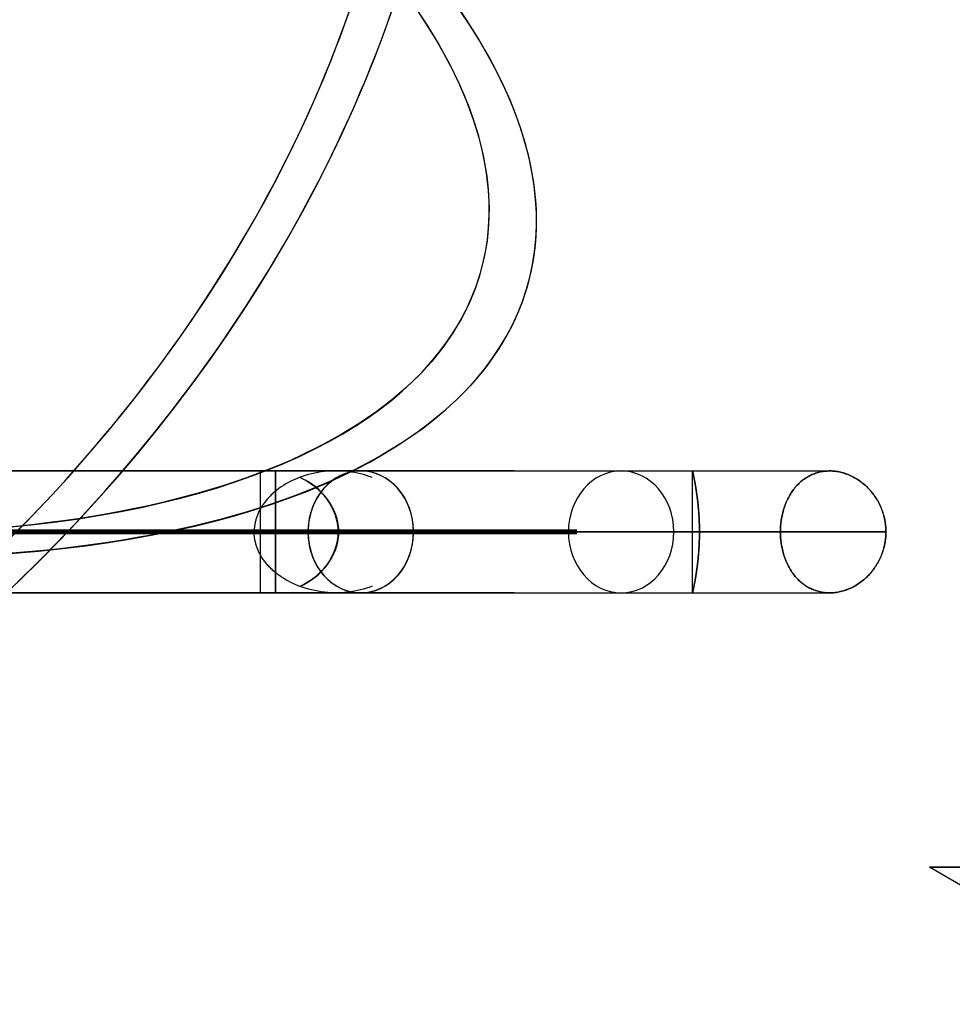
# Model space of a CAD drawing. Extents: x 27 to 760, y 3196 to 3474.
# Tile 4 of 10: x 316 to 392, y 3223 to 3304. Entities that reach past the tile are written whole.
import ezdxf

# ---------------------------------------------------------------- set-up
doc = ezdxf.new("R2010")
doc.units = 0
doc.header["$MEASUREMENT"] = 0
doc.layers.add('DEFAULT', color=178, linetype='CONTINUOUS')

msp = doc.modelspace()

# ---------------------------------------------------------------- linework, layer by layer
at = {"layer": 'DEFAULT'}
for p, q in [((293.952, 3267.08), (370.907, 3267.08)), ((335.433, 3267.075, 169.457), (335.433, 3257.085, 169.457)), ((343.68, 3267.08, 86.131), (382.159, 3267.08, 19.483)), ((343.68, 3267.08, -86.131), (382.156, 3267.08, -19.488)), ((370.907, 3257.08, -0.003), (370.907, 3267.08, -0.003)), ((341.004, 3264.633, 169.667), (341.019, 3264.633, 169.281)), ((293.952, 3262.08, 5), (371.471, 3262.08, 5)), ((371.469, 3262.08, -5), (293.952, 3262.08, -5)), ((329.006, 3262.08, 169.213), (341.86, 3262.08, 169.7)), ((378.11, 3262.08, 16.496), (339.35, 3262.08, 83.631)), ((339.35, 3262.08, -83.631), (378.107, 3262.08, -16.5)), ((341.86, 3262.08, 169.7), (341.877, 3262.08, 169.262)), ((341.877, 3262.08, 169.262), (341.875, 3262.211, 169.262)), ((341.875, 3261.948, 169.262), (341.877, 3262.08, 169.262)), ((348.01, 3262.08, 88.631), (386.77, 3262.08, 21.496)), ((386.767, 3262.08, -21.501), (348.01, 3262.08, -88.631)), ((341.004, 3259.527, 169.667), (341.019, 3259.527, 169.281)), ((293.952, 3257.08), (370.907, 3257.08)), ((343.68, 3257.08, 86.131), (382.159, 3257.08, 19.483)), ((343.68, 3257.08, -86.131), (382.156, 3257.08, -19.488)), ((393.407, 3232.81, -0.003), (390.336, 3234.583, -0.003)), ((396.479, 3234.583, -0.003), (390.336, 3234.583, -0.003))]:
    msp.add_line(p, q, dxfattribs=at)
at = {"layer": 'DEFAULT', "extrusion": (-0.037834, -1.52349e-14, 0.999284)}
msp.add_lwpolyline([(-3266.543, 344.855), (-3266.627, 344.627), (-3266.705, 344.394), (-3266.777, 344.155), (-3266.841, 343.909), (-3266.898, 343.658), (-3266.949, 343.4), (-3266.991, 343.138), (-3267.026, 342.871), (-3267.052, 342.602), (-3267.07, 342.331), (-3267.079, 342.058), (-3267.079, 341.783), (-3267.071, 341.509), (-3267.054, 341.234), (-3267.028, 340.96), (-3266.994, 340.687), (-3266.952, 340.417), (-3266.901, 340.149), (-3266.842, 339.886), (-3266.775, 339.626), (-3266.702, 339.372), (-3266.621, 339.124), (-3266.533, 338.881), (-3266.439, 338.645), (-3266.339, 338.416), (-3266.233, 338.195), (-3266.123, 337.981), (-3266.008, 337.776), (-3265.889, 337.578), (-3265.766, 337.39), (-3265.64, 337.209), (-3265.51, 337.037), (-3265.378, 336.874), (-3265.243, 336.718), (-3265.175, 336.644), (-3265.107, 336.571), (-3265.038, 336.501), (-3264.968, 336.433), (-3264.899, 336.367), (-3264.829, 336.302), (-3264.758, 336.24), (-3264.688, 336.18), (-3264.617, 336.122), (-3264.546, 336.066), (-3264.475, 336.012), (-3264.403, 335.959), (-3264.331, 335.908), (-3264.259, 335.86), (-3264.187, 335.813), (-3264.115, 335.768), (-3264.042, 335.724), (-3263.97, 335.683), (-3263.897, 335.643), (-3263.824, 335.605), (-3263.752, 335.568), (-3263.679, 335.534), (-3263.606, 335.501), (-3263.534, 335.47), (-3263.461, 335.44), (-3263.388, 335.412), (-3263.315, 335.386), (-3263.242, 335.361), (-3263.17, 335.338), (-3263.097, 335.316), (-3263.024, 335.296), (-3262.951, 335.278), (-3262.879, 335.261), (-3262.806, 335.245), (-3262.733, 335.231), (-3262.66, 335.219), (-3262.588, 335.208), (-3262.515, 335.198), (-3262.443, 335.19), (-3262.37, 335.184), (-3262.297, 335.179), (-3262.225, 335.175), (-3262.152, 335.173), (-3262.08, 335.172)], dxfattribs=at)
at = {"layer": 'DEFAULT', "extrusion": (-0.037834, 6.89554e-15, 0.999284)}
msp.add_lwpolyline([(-3257.617, 344.855), (-3257.532, 344.627), (-3257.454, 344.394), (-3257.383, 344.155), (-3257.319, 343.909), (-3257.261, 343.658), (-3257.211, 343.4), (-3257.168, 343.138), (-3257.134, 342.872), (-3257.108, 342.602), (-3257.09, 342.331), (-3257.081, 342.058), (-3257.081, 341.784), (-3257.089, 341.509), (-3257.106, 341.234), (-3257.131, 340.96), (-3257.166, 340.687), (-3257.208, 340.417), (-3257.259, 340.15), (-3257.318, 339.886), (-3257.384, 339.626), (-3257.458, 339.372), (-3257.539, 339.124), (-3257.627, 338.881), (-3257.721, 338.645), (-3257.821, 338.416), (-3257.926, 338.195), (-3258.037, 337.981), (-3258.152, 337.776), (-3258.271, 337.578), (-3258.394, 337.39), (-3258.52, 337.209), (-3258.649, 337.037), (-3258.782, 336.874), (-3258.916, 336.718), (-3258.984, 336.644), (-3259.053, 336.571), (-3259.122, 336.501), (-3259.191, 336.433), (-3259.261, 336.367), (-3259.331, 336.303), (-3259.401, 336.24), (-3259.472, 336.18), (-3259.543, 336.122), (-3259.614, 336.066), (-3259.685, 336.012), (-3259.757, 335.959), (-3259.828, 335.909), (-3259.9, 335.86), (-3259.973, 335.813), (-3260.045, 335.768), (-3260.117, 335.724), (-3260.19, 335.683), (-3260.263, 335.643), (-3260.335, 335.605), (-3260.408, 335.568), (-3260.481, 335.534), (-3260.553, 335.501), (-3260.626, 335.47), (-3260.699, 335.44), (-3260.772, 335.412), (-3260.844, 335.386), (-3260.917, 335.361), (-3260.99, 335.338), (-3261.063, 335.316), (-3261.136, 335.296), (-3261.208, 335.278), (-3261.281, 335.261), (-3261.354, 335.245), (-3261.426, 335.231), (-3261.499, 335.219), (-3261.572, 335.208), (-3261.644, 335.198), (-3261.717, 335.19), (-3261.79, 335.184), (-3261.862, 335.179), (-3261.935, 335.175), (-3262.007, 335.173), (-3262.08, 335.172)], dxfattribs=at)
at = {"layer": 'DEFAULT'}
for points in [[(370.907, 3267.08, -0.003), (370.908, 3267.078, -0.129), (370.909, 3267.073, -0.254), (370.91, 3267.065, -0.379), (370.913, 3267.054, -0.504), (370.916, 3267.04, -0.629), (370.92, 3267.023, -0.753), (370.924, 3267.002, -0.877), (370.929, 3266.979, -1), (370.935, 3266.952, -1.123), (370.942, 3266.923, -1.244), (370.949, 3266.89, -1.365), (370.956, 3266.854, -1.485), (370.964, 3266.815, -1.604), (370.973, 3266.774, -1.722), (370.982, 3266.729, -1.839), (370.992, 3266.682, -1.955), (371.002, 3266.631, -2.07), (371.013, 3266.578, -2.183), (371.024, 3266.522, -2.295), (371.036, 3266.463, -2.405), (371.048, 3266.402, -2.514), (371.06, 3266.338, -2.621), (371.073, 3266.271, -2.726), (371.086, 3266.202, -2.83), (371.099, 3266.13, -2.932), (371.112, 3266.056, -3.032), (371.126, 3265.979, -3.13), (371.139, 3265.9, -3.226), (371.153, 3265.818, -3.32), (371.167, 3265.734, -3.412), (371.181, 3265.648, -3.503), (371.195, 3265.559, -3.591), (371.209, 3265.469, -3.677), (371.223, 3265.376, -3.76), (371.237, 3265.281, -3.841), (371.251, 3265.184, -3.92), (371.264, 3265.085, -3.996), (371.278, 3264.985, -4.07), (371.291, 3264.882, -4.141), (371.304, 3264.778, -4.209), (371.317, 3264.672, -4.275), (371.329, 3264.565, -4.339), (371.341, 3264.456, -4.399), (371.353, 3264.345, -4.457), (371.364, 3264.233, -4.513), (371.375, 3264.119, -4.565), (371.385, 3264.004, -4.615), (371.395, 3263.888, -4.662), (371.404, 3263.771, -4.705), (371.413, 3263.652, -4.746), (371.421, 3263.533, -4.784), (371.429, 3263.413, -4.819), (371.436, 3263.291, -4.851), (371.442, 3263.169, -4.88), (371.448, 3263.047, -4.906), (371.453, 3262.923, -4.928), (371.457, 3262.818, -4.945), (371.46, 3262.714, -4.96), (371.463, 3262.608, -4.972), (371.465, 3262.503, -4.982), (371.467, 3262.397, -4.99), (371.468, 3262.292, -4.996), (371.469, 3262.186, -4.999), (371.469, 3262.08, -5)], [(371.471, 3262.08, 5), (371.47, 3262.186, 4.999), (371.47, 3262.292, 4.996), (371.468, 3262.397, 4.99), (371.466, 3262.503, 4.982), (371.464, 3262.608, 4.972), (371.461, 3262.714, 4.96), (371.458, 3262.818, 4.945), (371.454, 3262.923, 4.928), (371.449, 3263.047, 4.906), (371.444, 3263.169, 4.88), (371.437, 3263.291, 4.851), (371.43, 3263.413, 4.819), (371.422, 3263.533, 4.784), (371.414, 3263.652, 4.746), (371.405, 3263.771, 4.705), (371.396, 3263.888, 4.662), (371.386, 3264.004, 4.615), (371.376, 3264.119, 4.565), (371.365, 3264.233, 4.513), (371.354, 3264.345, 4.457), (371.342, 3264.456, 4.399), (371.33, 3264.565, 4.339), (371.318, 3264.672, 4.275), (371.305, 3264.778, 4.209), (371.292, 3264.882, 4.141), (371.279, 3264.985, 4.07), (371.265, 3265.085, 3.996), (371.252, 3265.184, 3.92), (371.238, 3265.281, 3.841), (371.224, 3265.376, 3.76), (371.21, 3265.469, 3.677), (371.196, 3265.559, 3.591), (371.182, 3265.648, 3.502), (371.168, 3265.735, 3.412), (371.154, 3265.819, 3.32), (371.14, 3265.9, 3.226), (371.126, 3265.98, 3.129), (371.113, 3266.056, 3.031), (371.1, 3266.131, 2.931), (371.086, 3266.202, 2.829), (371.073, 3266.272, 2.725), (371.061, 3266.338, 2.62), (371.048, 3266.403, 2.513), (371.036, 3266.464, 2.404), (371.025, 3266.523, 2.294), (371.014, 3266.579, 2.182), (371.003, 3266.632, 2.069), (370.993, 3266.682, 1.954), (370.983, 3266.73, 1.838), (370.973, 3266.774, 1.721), (370.965, 3266.816, 1.603), (370.956, 3266.855, 1.483), (370.949, 3266.89, 1.363), (370.942, 3266.923, 1.242), (370.935, 3266.953, 1.12), (370.93, 3266.979, 0.998), (370.924, 3267.003, 0.874), (370.92, 3267.023, 0.75), (370.916, 3267.04, 0.626), (370.913, 3267.055, 0.501), (370.911, 3267.066, 0.376), (370.909, 3267.074, 0.251), (370.908, 3267.078, 0.126), (370.907, 3267.08, -0.003)], [(378.107, 3262.08, -16.5), (378.108, 3262.186, -16.501), (378.111, 3262.292, -16.503), (378.115, 3262.397, -16.507), (378.121, 3262.503, -16.513), (378.128, 3262.608, -16.52), (378.138, 3262.714, -16.528), (378.149, 3262.818, -16.539), (378.161, 3262.923, -16.55), (378.178, 3263.047, -16.566), (378.198, 3263.169, -16.584), (378.22, 3263.291, -16.604), (378.244, 3263.413, -16.626), (378.27, 3263.533, -16.65), (378.299, 3263.652, -16.676), (378.33, 3263.771, -16.704), (378.363, 3263.888, -16.734), (378.399, 3264.004, -16.766), (378.437, 3264.119, -16.8), (378.477, 3264.233, -16.835), (378.519, 3264.345, -16.873), (378.563, 3264.456, -16.912), (378.61, 3264.565, -16.953), (378.658, 3264.672, -16.995), (378.709, 3264.778, -17.039), (378.762, 3264.882, -17.084), (378.817, 3264.985, -17.131), (378.874, 3265.085, -17.18), (378.933, 3265.184, -17.23), (378.995, 3265.281, -17.281), (379.058, 3265.376, -17.334), (379.123, 3265.469, -17.388), (379.191, 3265.559, -17.443), (379.26, 3265.648, -17.499), (379.331, 3265.735, -17.556), (379.404, 3265.819, -17.614), (379.479, 3265.9, -17.674), (379.555, 3265.98, -17.734), (379.634, 3266.056, -17.794), (379.714, 3266.131, -17.856), (379.795, 3266.202, -17.918), (379.879, 3266.272, -17.981), (379.964, 3266.338, -18.045), (380.05, 3266.403, -18.109), (380.138, 3266.464, -18.174), (380.228, 3266.523, -18.239), (380.319, 3266.579, -18.305), (380.412, 3266.632, -18.371), (380.507, 3266.682, -18.437), (380.602, 3266.73, -18.504), (380.699, 3266.774, -18.57), (380.797, 3266.816, -18.637), (380.896, 3266.855, -18.704), (380.996, 3266.89, -18.77), (381.097, 3266.923, -18.837), (381.2, 3266.953, -18.903), (381.303, 3266.979, -18.97), (381.407, 3267.003, -19.036), (381.512, 3267.023, -19.102), (381.618, 3267.04, -19.167), (381.724, 3267.055, -19.232), (381.832, 3267.066, -19.297), (381.939, 3267.074, -19.361), (382.047, 3267.078, -19.425), (382.156, 3267.08, -19.488), (382.265, 3267.078, -19.55), (382.374, 3267.074, -19.612), (382.484, 3267.066, -19.673), (382.593, 3267.055, -19.734), (382.703, 3267.04, -19.793), (382.812, 3267.023, -19.852), (382.922, 3267.003, -19.91), (383.031, 3266.979, -19.968), (383.14, 3266.953, -20.024), (383.249, 3266.923, -20.079), (383.357, 3266.89, -20.134), (383.465, 3266.855, -20.187), (383.572, 3266.816, -20.24), (383.679, 3266.774, -20.291), (383.785, 3266.73, -20.342), (383.89, 3266.682, -20.391), (383.995, 3266.632, -20.44), (384.099, 3266.579, -20.487), (384.201, 3266.523, -20.533), (384.302, 3266.464, -20.578), (384.403, 3266.403, -20.623), (384.501, 3266.338, -20.665), (384.599, 3266.272, -20.707), (384.695, 3266.202, -20.748), (384.79, 3266.131, -20.787), (384.883, 3266.056, -20.826), (384.975, 3265.98, -20.863), (385.066, 3265.9, -20.9), (385.154, 3265.819, -20.935), (385.241, 3265.735, -20.969), (385.326, 3265.648, -21.002), (385.41, 3265.559, -21.034), (385.491, 3265.469, -21.064), (385.57, 3265.376, -21.094), (385.647, 3265.281, -21.123), (385.722, 3265.184, -21.15), (385.795, 3265.085, -21.176), (385.866, 3264.985, -21.202), (385.934, 3264.882, -21.226), (386, 3264.778, -21.249), (386.063, 3264.672, -21.271), (386.124, 3264.565, -21.292), (386.183, 3264.456, -21.312), (386.239, 3264.345, -21.331), (386.292, 3264.233, -21.349), (386.343, 3264.119, -21.365), (386.391, 3264.004, -21.381), (386.437, 3263.888, -21.396), (386.48, 3263.771, -21.41), (386.519, 3263.652, -21.423), (386.556, 3263.533, -21.435), (386.59, 3263.413, -21.446), (386.621, 3263.291, -21.455), (386.65, 3263.169, -21.464), (386.675, 3263.047, -21.472), (386.697, 3262.923, -21.479), (386.713, 3262.818, -21.484), (386.728, 3262.714, -21.489), (386.74, 3262.608, -21.492), (386.75, 3262.503, -21.496), (386.757, 3262.397, -21.498), (386.763, 3262.292, -21.5), (386.766, 3262.186, -21.501), (386.767, 3262.08, -21.501)], [(386.77, 3262.08, 21.496), (386.769, 3262.186, 21.495), (386.766, 3262.292, 21.494), (386.76, 3262.397, 21.493), (386.753, 3262.503, 21.49), (386.743, 3262.608, 21.487), (386.731, 3262.714, 21.484), (386.717, 3262.818, 21.479), (386.7, 3262.923, 21.474), (386.678, 3263.047, 21.467), (386.653, 3263.169, 21.459), (386.624, 3263.291, 21.45), (386.593, 3263.413, 21.44), (386.559, 3263.533, 21.43), (386.522, 3263.652, 21.418), (386.483, 3263.771, 21.405), (386.44, 3263.888, 21.391), (386.394, 3264.004, 21.376), (386.346, 3264.119, 21.36), (386.295, 3264.233, 21.343), (386.242, 3264.345, 21.326), (386.186, 3264.456, 21.307), (386.127, 3264.565, 21.287), (386.066, 3264.672, 21.266), (386.003, 3264.778, 21.244), (385.937, 3264.882, 21.221), (385.869, 3264.985, 21.197), (385.798, 3265.085, 21.171), (385.725, 3265.184, 21.145), (385.65, 3265.281, 21.118), (385.573, 3265.376, 21.089), (385.494, 3265.469, 21.059), (385.413, 3265.559, 21.029), (385.329, 3265.648, 20.997), (385.244, 3265.735, 20.964), (385.157, 3265.819, 20.93), (385.068, 3265.9, 20.895), (384.978, 3265.98, 20.858), (384.886, 3266.056, 20.821), (384.793, 3266.131, 20.782), (384.698, 3266.202, 20.743), (384.602, 3266.272, 20.702), (384.504, 3266.338, 20.66), (384.405, 3266.403, 20.618), (384.305, 3266.464, 20.574), (384.204, 3266.523, 20.528), (384.101, 3266.579, 20.482), (383.998, 3266.632, 20.435), (383.893, 3266.682, 20.386), (383.788, 3266.73, 20.337), (383.682, 3266.774, 20.286), (383.575, 3266.816, 20.235), (383.468, 3266.855, 20.182), (383.36, 3266.89, 20.129), (383.252, 3266.923, 20.075), (383.143, 3266.953, 20.019), (383.034, 3266.979, 19.963), (382.924, 3267.003, 19.906), (382.815, 3267.023, 19.848), (382.705, 3267.04, 19.789), (382.596, 3267.055, 19.729), (382.486, 3267.066, 19.669), (382.377, 3267.074, 19.608), (382.268, 3267.078, 19.546), (382.159, 3267.08, 19.483), (382.05, 3267.078, 19.42), (381.942, 3267.074, 19.356), (381.834, 3267.066, 19.292), (381.727, 3267.055, 19.228), (381.621, 3267.04, 19.163), (381.515, 3267.023, 19.097), (381.41, 3267.003, 19.031), (381.306, 3266.979, 18.965), (381.202, 3266.953, 18.899), (381.1, 3266.923, 18.832), (380.999, 3266.89, 18.766), (380.898, 3266.855, 18.699), (380.799, 3266.816, 18.633), (380.701, 3266.774, 18.566), (380.605, 3266.73, 18.499), (380.509, 3266.682, 18.433), (380.415, 3266.632, 18.367), (380.322, 3266.579, 18.301), (380.231, 3266.523, 18.235), (380.141, 3266.464, 18.17), (380.053, 3266.403, 18.105), (379.966, 3266.338, 18.041), (379.881, 3266.272, 17.977), (379.798, 3266.202, 17.914), (379.716, 3266.131, 17.852), (379.636, 3266.056, 17.79), (379.558, 3265.98, 17.729), (379.481, 3265.9, 17.669), (379.407, 3265.819, 17.61), (379.334, 3265.735, 17.552), (379.262, 3265.648, 17.495), (379.193, 3265.559, 17.438), (379.126, 3265.469, 17.383), (379.06, 3265.376, 17.329), (378.997, 3265.281, 17.277), (378.936, 3265.184, 17.226), (378.877, 3265.085, 17.176), (378.82, 3264.985, 17.127), (378.765, 3264.882, 17.08), (378.712, 3264.778, 17.035), (378.661, 3264.672, 16.991), (378.612, 3264.565, 16.949), (378.566, 3264.456, 16.908), (378.521, 3264.345, 16.869), (378.479, 3264.233, 16.831), (378.439, 3264.119, 16.796), (378.401, 3264.004, 16.762), (378.366, 3263.888, 16.73), (378.332, 3263.771, 16.7), (378.301, 3263.652, 16.672), (378.272, 3263.533, 16.646), (378.246, 3263.413, 16.622), (378.222, 3263.291, 16.6), (378.2, 3263.169, 16.58), (378.181, 3263.047, 16.562), (378.164, 3262.923, 16.546), (378.151, 3262.818, 16.535), (378.14, 3262.714, 16.524), (378.131, 3262.608, 16.516), (378.123, 3262.503, 16.509), (378.117, 3262.397, 16.503), (378.113, 3262.292, 16.499), (378.11, 3262.186, 16.497), (378.11, 3262.08, 16.496)], [(341.875, 3262.211, 169.262), (341.871, 3262.296, 169.262), (341.866, 3262.381, 169.262), (341.858, 3262.467, 169.262), (341.849, 3262.552, 169.262), (341.838, 3262.637, 169.262), (341.826, 3262.723, 169.262), (341.811, 3262.808, 169.262), (341.795, 3262.893, 169.262), (341.776, 3262.978, 169.262), (341.756, 3263.063, 169.262), (341.734, 3263.148, 169.263), (341.711, 3263.233, 169.263), (341.685, 3263.318, 169.263), (341.657, 3263.402, 169.263), (341.628, 3263.486, 169.264), (341.597, 3263.57, 169.264), (341.561, 3263.662, 169.265), (341.522, 3263.752, 169.266), (341.481, 3263.843, 169.267), (341.438, 3263.933, 169.268), (341.392, 3264.023, 169.269), (341.345, 3264.112, 169.27), (341.295, 3264.201, 169.272), (341.244, 3264.289, 169.273), (341.19, 3264.376, 169.275), (341.135, 3264.462, 169.277), (341.078, 3264.547, 169.279), (341.019, 3264.631, 169.281), (340.959, 3264.713, 169.284), (340.897, 3264.795, 169.286), (340.834, 3264.874, 169.289), (340.769, 3264.953, 169.293), (340.703, 3265.029, 169.296), (340.636, 3265.104, 169.3), (340.568, 3265.178, 169.304), (340.498, 3265.25, 169.308), (340.357, 3265.389, 169.318), (340.214, 3265.521, 169.33), (340.07, 3265.647, 169.343), (339.925, 3265.765, 169.357), (339.781, 3265.876, 169.373), (339.638, 3265.979, 169.39), (339.501, 3266.073, 169.409), (339.368, 3266.16, 169.429), (339.241, 3266.239, 169.451), (339.118, 3266.311, 169.475), (339.001, 3266.377, 169.499), (338.889, 3266.438, 169.525), (338.782, 3266.493, 169.552), (338.681, 3266.543, 169.58)], [(338.681, 3257.617, 169.58), (338.782, 3257.667, 169.552), (338.889, 3257.722, 169.525), (339.001, 3257.782, 169.499), (339.118, 3257.848, 169.475), (339.24, 3257.921, 169.451), (339.368, 3258, 169.429), (339.501, 3258.086, 169.409), (339.638, 3258.181, 169.39), (339.78, 3258.284, 169.373), (339.924, 3258.395, 169.357), (340.069, 3258.513, 169.342), (340.214, 3258.638, 169.33), (340.357, 3258.77, 169.318), (340.498, 3258.91, 169.308), (340.567, 3258.981, 169.304), (340.636, 3259.055, 169.3), (340.703, 3259.13, 169.296), (340.769, 3259.207, 169.292), (340.834, 3259.285, 169.289), (340.897, 3259.365, 169.286), (340.959, 3259.446, 169.284), (341.019, 3259.529, 169.281), (341.078, 3259.612, 169.279), (341.135, 3259.697, 169.277), (341.19, 3259.783, 169.275), (341.244, 3259.87, 169.273), (341.295, 3259.958, 169.272), (341.345, 3260.047, 169.27), (341.392, 3260.136, 169.269), (341.438, 3260.226, 169.268), (341.481, 3260.316, 169.267), (341.522, 3260.407, 169.266), (341.561, 3260.498, 169.265), (341.597, 3260.589, 169.264), (341.628, 3260.673, 169.264), (341.657, 3260.757, 169.263), (341.685, 3260.842, 169.263), (341.71, 3260.926, 169.263), (341.734, 3261.011, 169.263), (341.756, 3261.096, 169.262), (341.776, 3261.181, 169.262), (341.795, 3261.267, 169.262), (341.811, 3261.352, 169.262), (341.826, 3261.437, 169.262), (341.838, 3261.522, 169.262), (341.849, 3261.608, 169.262), (341.858, 3261.693, 169.262), (341.866, 3261.778, 169.262), (341.871, 3261.863, 169.262), (341.875, 3261.948, 169.262)], [(370.907, 3257.08, -0.003), (370.908, 3257.081, 0.126), (370.909, 3257.086, 0.251), (370.911, 3257.094, 0.376), (370.913, 3257.105, 0.501), (370.916, 3257.119, 0.626), (370.92, 3257.136, 0.75), (370.924, 3257.157, 0.874), (370.93, 3257.18, 0.998), (370.935, 3257.207, 1.12), (370.942, 3257.237, 1.242), (370.949, 3257.269, 1.363), (370.956, 3257.305, 1.483), (370.965, 3257.344, 1.603), (370.973, 3257.385, 1.721), (370.983, 3257.43, 1.838), (370.993, 3257.477, 1.954), (371.003, 3257.528, 2.069), (371.014, 3257.581, 2.182), (371.025, 3257.637, 2.294), (371.036, 3257.696, 2.404), (371.048, 3257.757, 2.513), (371.061, 3257.821, 2.62), (371.073, 3257.888, 2.725), (371.086, 3257.957, 2.829), (371.1, 3258.029, 2.931), (371.113, 3258.103, 3.031), (371.126, 3258.18, 3.129), (371.14, 3258.259, 3.226), (371.154, 3258.341, 3.32), (371.168, 3258.425, 3.412), (371.182, 3258.512, 3.502), (371.196, 3258.6, 3.591), (371.21, 3258.691, 3.677), (371.224, 3258.784, 3.76), (371.238, 3258.879, 3.841), (371.252, 3258.976, 3.92), (371.265, 3259.074, 3.996), (371.279, 3259.175, 4.07), (371.292, 3259.277, 4.141), (371.305, 3259.382, 4.209), (371.318, 3259.487, 4.275), (371.33, 3259.595, 4.339), (371.342, 3259.704, 4.399), (371.354, 3259.815, 4.457), (371.365, 3259.927, 4.513), (371.376, 3260.04, 4.565), (371.386, 3260.155, 4.615), (371.396, 3260.272, 4.662), (371.405, 3260.389, 4.705), (371.414, 3260.507, 4.746), (371.422, 3260.627, 4.784), (371.43, 3260.747, 4.819), (371.437, 3260.868, 4.851), (371.444, 3260.99, 4.88), (371.449, 3261.113, 4.906), (371.454, 3261.237, 4.928), (371.458, 3261.341, 4.945), (371.461, 3261.446, 4.96), (371.464, 3261.551, 4.972), (371.466, 3261.657, 4.982), (371.468, 3261.762, 4.99), (371.47, 3261.868, 4.996), (371.47, 3261.974, 4.999), (371.471, 3262.08, 5)], [(371.469, 3262.08, -5), (371.469, 3261.974, -4.999), (371.468, 3261.868, -4.996), (371.467, 3261.762, -4.99), (371.465, 3261.657, -4.982), (371.463, 3261.551, -4.972), (371.46, 3261.446, -4.96), (371.457, 3261.341, -4.945), (371.453, 3261.237, -4.928), (371.448, 3261.113, -4.906), (371.442, 3260.99, -4.88), (371.436, 3260.868, -4.851), (371.429, 3260.747, -4.819), (371.421, 3260.627, -4.784), (371.413, 3260.507, -4.746), (371.404, 3260.389, -4.705), (371.395, 3260.272, -4.662), (371.385, 3260.155, -4.615), (371.375, 3260.04, -4.565), (371.364, 3259.927, -4.513), (371.353, 3259.815, -4.457), (371.341, 3259.704, -4.399), (371.329, 3259.595, -4.339), (371.317, 3259.487, -4.275), (371.304, 3259.382, -4.209), (371.291, 3259.277, -4.141), (371.278, 3259.175, -4.07), (371.264, 3259.074, -3.996), (371.251, 3258.976, -3.92), (371.237, 3258.879, -3.841), (371.223, 3258.784, -3.76), (371.209, 3258.691, -3.677), (371.195, 3258.6, -3.591), (371.181, 3258.512, -3.503), (371.167, 3258.425, -3.412), (371.153, 3258.341, -3.32), (371.139, 3258.26, -3.226), (371.126, 3258.18, -3.13), (371.112, 3258.104, -3.032), (371.099, 3258.029, -2.932), (371.086, 3257.958, -2.83), (371.073, 3257.888, -2.726), (371.06, 3257.822, -2.621), (371.048, 3257.758, -2.514), (371.036, 3257.696, -2.405), (371.024, 3257.638, -2.295), (371.013, 3257.582, -2.183), (371.002, 3257.528, -2.07), (370.992, 3257.478, -1.955), (370.982, 3257.43, -1.839), (370.973, 3257.386, -1.722), (370.964, 3257.344, -1.604), (370.956, 3257.306, -1.485), (370.949, 3257.27, -1.365), (370.942, 3257.237, -1.244), (370.935, 3257.207, -1.123), (370.929, 3257.181, -1), (370.924, 3257.157, -0.877), (370.92, 3257.137, -0.753), (370.916, 3257.12, -0.629), (370.913, 3257.105, -0.504), (370.91, 3257.094, -0.379), (370.909, 3257.086, -0.254), (370.908, 3257.081, -0.129), (370.907, 3257.08, -0.003)], [(386.767, 3262.08, -21.501), (386.766, 3261.974, -21.501), (386.763, 3261.868, -21.5), (386.757, 3261.762, -21.498), (386.75, 3261.657, -21.496), (386.74, 3261.551, -21.492), (386.728, 3261.446, -21.489), (386.713, 3261.341, -21.484), (386.697, 3261.237, -21.479), (386.675, 3261.113, -21.472), (386.65, 3260.99, -21.464), (386.621, 3260.868, -21.455), (386.59, 3260.747, -21.446), (386.556, 3260.627, -21.435), (386.519, 3260.507, -21.423), (386.48, 3260.389, -21.41), (386.437, 3260.272, -21.396), (386.391, 3260.155, -21.381), (386.343, 3260.04, -21.365), (386.292, 3259.927, -21.349), (386.239, 3259.815, -21.331), (386.183, 3259.704, -21.312), (386.124, 3259.595, -21.292), (386.063, 3259.487, -21.271), (386, 3259.382, -21.249), (385.934, 3259.277, -21.226), (385.866, 3259.175, -21.202), (385.795, 3259.074, -21.176), (385.722, 3258.976, -21.15), (385.647, 3258.879, -21.123), (385.57, 3258.784, -21.094), (385.491, 3258.691, -21.064), (385.41, 3258.6, -21.034), (385.326, 3258.512, -21.002), (385.241, 3258.425, -20.969), (385.154, 3258.341, -20.935), (385.066, 3258.259, -20.9), (384.975, 3258.18, -20.863), (384.883, 3258.103, -20.826), (384.79, 3258.029, -20.787), (384.695, 3257.957, -20.748), (384.599, 3257.888, -20.707), (384.501, 3257.821, -20.665), (384.403, 3257.757, -20.623), (384.302, 3257.696, -20.578), (384.201, 3257.637, -20.533), (384.099, 3257.581, -20.487), (383.995, 3257.528, -20.44), (383.89, 3257.477, -20.391), (383.785, 3257.43, -20.342), (383.679, 3257.385, -20.291), (383.572, 3257.344, -20.24), (383.465, 3257.305, -20.187), (383.357, 3257.269, -20.134), (383.249, 3257.237, -20.079), (383.14, 3257.207, -20.024), (383.031, 3257.18, -19.968), (382.922, 3257.157, -19.91), (382.812, 3257.136, -19.852), (382.703, 3257.119, -19.793), (382.593, 3257.105, -19.734), (382.484, 3257.094, -19.673), (382.374, 3257.086, -19.612), (382.265, 3257.081, -19.55), (382.156, 3257.08, -19.488), (382.047, 3257.081, -19.425), (381.939, 3257.086, -19.361), (381.832, 3257.094, -19.297), (381.724, 3257.105, -19.232), (381.618, 3257.119, -19.167), (381.512, 3257.136, -19.102), (381.407, 3257.157, -19.036), (381.303, 3257.18, -18.97), (381.2, 3257.207, -18.903), (381.097, 3257.237, -18.837), (380.996, 3257.269, -18.77), (380.896, 3257.305, -18.704), (380.797, 3257.344, -18.637), (380.699, 3257.385, -18.57), (380.602, 3257.43, -18.504), (380.507, 3257.477, -18.437), (380.412, 3257.528, -18.371), (380.319, 3257.581, -18.305), (380.228, 3257.637, -18.239), (380.138, 3257.696, -18.174), (380.05, 3257.757, -18.109), (379.964, 3257.821, -18.045), (379.879, 3257.888, -17.981), (379.795, 3257.957, -17.918), (379.714, 3258.029, -17.856), (379.634, 3258.103, -17.794), (379.555, 3258.18, -17.734), (379.479, 3258.259, -17.674), (379.404, 3258.341, -17.614), (379.331, 3258.425, -17.556), (379.26, 3258.512, -17.499), (379.191, 3258.6, -17.443), (379.123, 3258.691, -17.388), (379.058, 3258.784, -17.334), (378.995, 3258.879, -17.281), (378.933, 3258.976, -17.23), (378.874, 3259.074, -17.18), (378.817, 3259.175, -17.131), (378.762, 3259.277, -17.084), (378.709, 3259.382, -17.039), (378.658, 3259.487, -16.995), (378.61, 3259.595, -16.953), (378.563, 3259.704, -16.912), (378.519, 3259.815, -16.873), (378.477, 3259.927, -16.835), (378.437, 3260.04, -16.8), (378.399, 3260.155, -16.766), (378.363, 3260.272, -16.734), (378.33, 3260.389, -16.704), (378.299, 3260.507, -16.676), (378.27, 3260.627, -16.65), (378.244, 3260.747, -16.626), (378.22, 3260.868, -16.604), (378.198, 3260.99, -16.584), (378.178, 3261.113, -16.566), (378.161, 3261.237, -16.55), (378.149, 3261.341, -16.539), (378.138, 3261.446, -16.528), (378.128, 3261.551, -16.52), (378.121, 3261.657, -16.513), (378.115, 3261.762, -16.507), (378.111, 3261.868, -16.503), (378.108, 3261.974, -16.501), (378.107, 3262.08, -16.5)], [(378.11, 3262.08, 16.496), (378.11, 3261.974, 16.497), (378.113, 3261.868, 16.499), (378.117, 3261.762, 16.503), (378.123, 3261.657, 16.509), (378.131, 3261.551, 16.516), (378.14, 3261.446, 16.524), (378.151, 3261.341, 16.535), (378.164, 3261.237, 16.546), (378.181, 3261.113, 16.562), (378.2, 3260.99, 16.58), (378.222, 3260.868, 16.6), (378.246, 3260.747, 16.622), (378.272, 3260.627, 16.646), (378.301, 3260.507, 16.672), (378.332, 3260.389, 16.7), (378.366, 3260.272, 16.73), (378.401, 3260.155, 16.762), (378.439, 3260.04, 16.796), (378.479, 3259.927, 16.831), (378.521, 3259.815, 16.869), (378.566, 3259.704, 16.908), (378.612, 3259.595, 16.949), (378.661, 3259.487, 16.991), (378.712, 3259.382, 17.035), (378.765, 3259.277, 17.08), (378.82, 3259.175, 17.127), (378.877, 3259.074, 17.176), (378.936, 3258.976, 17.226), (378.997, 3258.879, 17.277), (379.06, 3258.784, 17.329), (379.126, 3258.691, 17.383), (379.193, 3258.6, 17.438), (379.262, 3258.512, 17.495), (379.334, 3258.425, 17.552), (379.407, 3258.341, 17.61), (379.481, 3258.259, 17.669), (379.558, 3258.18, 17.729), (379.636, 3258.103, 17.79), (379.716, 3258.029, 17.852), (379.798, 3257.957, 17.914), (379.881, 3257.888, 17.977), (379.966, 3257.821, 18.041), (380.053, 3257.757, 18.105), (380.141, 3257.696, 18.17), (380.231, 3257.637, 18.235), (380.322, 3257.581, 18.301), (380.415, 3257.528, 18.367), (380.509, 3257.477, 18.433), (380.605, 3257.43, 18.499), (380.701, 3257.385, 18.566), (380.799, 3257.344, 18.633), (380.898, 3257.305, 18.699), (380.999, 3257.269, 18.766), (381.1, 3257.237, 18.832), (381.202, 3257.207, 18.899), (381.306, 3257.18, 18.965), (381.41, 3257.157, 19.031), (381.515, 3257.136, 19.097), (381.621, 3257.119, 19.163), (381.727, 3257.105, 19.228), (381.834, 3257.094, 19.292), (381.942, 3257.086, 19.356), (382.05, 3257.081, 19.42), (382.159, 3257.08, 19.483), (382.268, 3257.081, 19.546), (382.377, 3257.086, 19.608), (382.486, 3257.094, 19.669), (382.596, 3257.105, 19.729), (382.705, 3257.119, 19.789), (382.815, 3257.136, 19.848), (382.924, 3257.157, 19.906), (383.034, 3257.18, 19.963), (383.143, 3257.207, 20.019), (383.252, 3257.237, 20.075), (383.36, 3257.269, 20.129), (383.468, 3257.305, 20.182), (383.575, 3257.344, 20.235), (383.682, 3257.385, 20.286), (383.788, 3257.43, 20.337), (383.893, 3257.477, 20.386), (383.998, 3257.528, 20.435), (384.101, 3257.581, 20.482), (384.204, 3257.637, 20.528), (384.305, 3257.696, 20.574), (384.405, 3257.757, 20.618), (384.504, 3257.821, 20.66), (384.602, 3257.888, 20.702), (384.698, 3257.957, 20.743), (384.793, 3258.029, 20.782), (384.886, 3258.103, 20.821), (384.978, 3258.18, 20.858), (385.068, 3258.259, 20.895), (385.157, 3258.341, 20.93), (385.244, 3258.425, 20.964), (385.329, 3258.512, 20.997), (385.413, 3258.6, 21.029), (385.494, 3258.691, 21.059), (385.573, 3258.784, 21.089), (385.65, 3258.879, 21.118), (385.725, 3258.976, 21.145), (385.798, 3259.074, 21.171), (385.869, 3259.175, 21.197), (385.937, 3259.277, 21.221), (386.003, 3259.382, 21.244), (386.066, 3259.487, 21.266), (386.127, 3259.595, 21.287), (386.186, 3259.704, 21.307), (386.242, 3259.815, 21.326), (386.295, 3259.927, 21.343), (386.346, 3260.04, 21.36), (386.394, 3260.155, 21.376), (386.44, 3260.272, 21.391), (386.483, 3260.389, 21.405), (386.522, 3260.507, 21.418), (386.559, 3260.627, 21.43), (386.593, 3260.747, 21.44), (386.624, 3260.868, 21.45), (386.653, 3260.99, 21.459), (386.678, 3261.113, 21.467), (386.7, 3261.237, 21.474), (386.717, 3261.341, 21.479), (386.731, 3261.446, 21.484), (386.743, 3261.551, 21.487), (386.753, 3261.657, 21.49), (386.76, 3261.762, 21.493), (386.766, 3261.868, 21.494), (386.769, 3261.974, 21.495), (386.77, 3262.08, 21.496)]]:
    msp.add_polyline3d(points, dxfattribs=at)
at = {"layer": 'DEFAULT', "extrusion": (0.25, 0.866025, 0.433013)}
for radius in [100, 96]:
    msp.add_arc((667.006, -1614.715, 2832.685), radius, 33.69007, 213.69007, dxfattribs=at)
at = {"layer": 'DEFAULT', "extrusion": (0.25, 0.866025, -0.433013)}
for radius in [100, 96]:
    msp.add_arc((667.006, 1614.715, 2832.685), radius, 146.30993, 326.30993, dxfattribs=at)
at = {"layer": 'DEFAULT', "extrusion": (0.433013, -0.5, 0.75)}
for radius in [100, 96]:
    msp.add_arc((2364.35, 1596.882, -1713.512), radius, 220.89339, 310.89339, dxfattribs=at)
at = {"layer": 'DEFAULT', "extrusion": (-0.433013, 0.5, 0.75)}
for radius in [100, 96]:
    msp.add_arc((-2364.35, -1596.882, 1713.512), radius, 40.89339, 130.89339, dxfattribs=at)
at = {"layer": 'DEFAULT', "extrusion": (0, 1, 0)}
for centre, radius, start, end in [((-261.407, -228.631, 3267.078), 94.868, 150, 98.58974), ((-261.407, 228.631, 3267.078), 94.868, 270, 218.58974), ((-425.952, -133.631, 3267.078), 94.868, 330, 30), ((-393.407, -0.003, 3262.083), 22.5, 0, 12.84761), ((-393.407, -0.003, 3262.083), 22.5, 287.16443, 312.8436), ((-261.407, -228.631, 3257.082), 94.868, 150, 98.58974), ((-261.407, 228.631, 3257.082), 94.868, 270, 218.58974), ((-425.952, -133.631, 3257.082), 94.868, 330, 30), ((-393.407, -0.003, 3234.583), 3.072, 180, 0), ((-393.407, -0.003, 3234.583), 3.072, 0, 180)]:
    msp.add_arc(centre, radius, start, end, dxfattribs=at)
at = {"layer": 'DEFAULT', "extrusion": (0, 1, -7.10543e-15)}
for centre in [(-261.407, 38.631, 3267.078), (-261.407, 38.631, 3257.082)]:
    msp.add_arc(centre, 94.868, 90, 150, dxfattribs=at)
at = {"layer": 'DEFAULT', "extrusion": (1, 0, 2.99849e-15)}
for start, end in [(270, 90), (90, 270)]:
    msp.add_arc((3262.08, 0, 336.68), 5, start, end, dxfattribs=at)
at = {"layer": 'DEFAULT', "extrusion": (-0.5, -2.48065e-16, 0.866025)}
for start, end in [(91.50744, 270), (90, 91.50744)]:
    msp.add_arc((-3262.08, 435.701, 67.296), 5, start, end, dxfattribs=at)
at = {"layer": 'DEFAULT', "extrusion": (0.5, -2.498e-16, 0.866025)}
for start, end in [(271.50744, 90), (270, 271.50744)]:
    msp.add_arc((3262.08, -435.701, -67.296), 5, start, end, dxfattribs=at)
at = {"layer": 'DEFAULT', "extrusion": (-0.5, -2.33719e-14, 0.866025)}
msp.add_arc((-3262.08, 340.701, -97.248), 5, 180, 270, dxfattribs=at)
at = {"layer": 'DEFAULT', "extrusion": (0.5, 2.68664e-15, 0.866025)}
msp.add_arc((3262.08, -340.701, 97.248), 5, 360, 88.49256, dxfattribs=at)
at = {"layer": 'DEFAULT', "extrusion": (-0.5, 1.13182e-15, 0.866025)}
msp.add_arc((-3262.08, 207.07, -328.704), 5, 91.50744, 268.49256, dxfattribs=at)
at = {"layer": 'DEFAULT', "extrusion": (-0.5, -6.27833e-15, 0.866025)}
msp.add_arc((-3262.08, 340.701, -97.248), 5, 91.50744, 180, dxfattribs=at)
at = {"layer": 'DEFAULT', "extrusion": (0.5, 2.21525e-14, 0.866025)}
msp.add_arc((3262.08, -340.701, 97.248), 5, 270, 360, dxfattribs=at)
at = {"layer": 'DEFAULT', "extrusion": (-0.5, 0, 0.866025)}
for start, end in [(90, 270), (270, 90)]:
    msp.add_arc((-3262.08, 340.701, -139.976), 5, start, end, dxfattribs=at)
at = {"layer": 'DEFAULT', "extrusion": (0.5, 0, 0.866025)}
for start, end in [(270, 90), (90, 270)]:
    msp.add_arc((3262.08, -340.701, 139.976), 5, start, end, dxfattribs=at)
at = {"layer": 'DEFAULT', "extrusion": (-0.037834, 9.9972e-15, 0.999284)}
msp.add_arc((-3261.772, 342.882, 156.644), 5.163, 93.4203, 157.54104, dxfattribs=at)
at = {"layer": 'DEFAULT', "extrusion": (-0.037834, 1.38027e-14, 0.999284)}
msp.add_arc((-3261.863, 343.1, 156.473), 4.94, 92.51964, 150.80094, dxfattribs=at)
at = {"layer": 'DEFAULT', "extrusion": (9.68541e-15, 1, 1.47955e-14)}
msp.add_arc((-261.407, -228.631, 3262.08), 100, 150, 96.41909, dxfattribs=at)
at = {"layer": 'DEFAULT', "extrusion": (1.40987e-14, 1, 2.1537e-14)}
msp.add_arc((-261.407, -228.631, 3262.211), 99.998, 150, 96.41981, dxfattribs=at)
at = {"layer": 'DEFAULT', "extrusion": (7.5848e-16, 1, 1.15864e-15)}
msp.add_arc((-261.407, -228.631, 3261.948), 99.998, 150, 96.41981, dxfattribs=at)
at = {"layer": 'DEFAULT', "extrusion": (-9.67187e-15, 1, 7.96293e-15)}
msp.add_arc((-261.407, 228.631, 3262.08), 100, 270, 216.41909, dxfattribs=at)
at = {"layer": 'DEFAULT', "extrusion": (6.86606e-15, 1, -1.35983e-14)}
msp.add_arc((-261.407, 228.631, 3262.211), 99.998, 270, 216.41981, dxfattribs=at)
at = {"layer": 'DEFAULT', "extrusion": (9.6344e-18, 1, -1.90811e-17)}
msp.add_arc((-261.407, 228.631, 3261.948), 99.998, 270, 216.41981, dxfattribs=at)
at = {"layer": 'DEFAULT', "extrusion": (-4.52354e-16, 1, -6.30507e-16)}
msp.add_arc((-261.407, -228.631, 3262.08), 90, 150, 101.31473, dxfattribs=at)
at = {"layer": 'DEFAULT', "extrusion": (-1.15434e-17, 1, 2.55151e-17)}
msp.add_arc((-261.407, 228.631, 3262.08), 90, 270, 221.31473, dxfattribs=at)
at = {"layer": 'DEFAULT', "extrusion": (7.64835e-17, 1, 3.66572e-16)}
msp.add_arc((-261.407, 38.631, 3262.211), 99.998, 90, 150, dxfattribs=at)
at = {"layer": 'DEFAULT', "extrusion": (1.75251e-14, 1, 3.03544e-14)}
msp.add_arc((-261.407, 38.631, 3262.08), 90, 90, 150, dxfattribs=at)
at = {"layer": 'DEFAULT', "extrusion": (2.01206e-14, 1, 3.48498e-14)}
msp.add_arc((-261.407, 38.631, 3262.08), 100, 90, 150, dxfattribs=at)
at = {"layer": 'DEFAULT', "extrusion": (7.69642e-17, 1, 3.6685e-16)}
msp.add_arc((-261.407, 38.631, 3261.948), 99.998, 90, 150, dxfattribs=at)
at = {"layer": 'DEFAULT', "extrusion": (-1.55832e-14, 1, 4.54747e-15)}
msp.add_arc((-425.952, -133.631, 3262.08), 100, 330, 30, dxfattribs=at)
at = {"layer": 'DEFAULT', "extrusion": (-3.55702e-16, 1, -1.17049e-16)}
msp.add_arc((-425.952, -133.631, 3262.211), 99.998, 330, 30, dxfattribs=at)
at = {"layer": 'DEFAULT', "extrusion": (-3.56183e-16, 1, -1.16772e-16)}
msp.add_arc((-425.952, -133.631, 3261.948), 99.998, 330, 30, dxfattribs=at)
at = {"layer": 'DEFAULT', "extrusion": (-1.99625e-14, 1, -5.04327e-29)}
msp.add_arc((-425.952, -133.631, 3262.08), 90, 330, 30, dxfattribs=at)
at = {"layer": 'DEFAULT', "extrusion": (-0.037834, 1.86027e-14, 0.999284)}
msp.add_arc((-3262.388, 342.882, 156.644), 5.163, 22.45896, 86.5797, dxfattribs=at)
at = {"layer": 'DEFAULT', "extrusion": (-0.037834, 6.01378e-14, 0.999284)}
msp.add_arc((-3262.297, 343.101, 156.473), 4.94, 29.19943, 87.4804, dxfattribs=at)
at = {"layer": 'DEFAULT', "extrusion": (-0.5, -7.20145e-13, 0.866025)}
msp.add_arc((-3262.08, 207.07, -328.704), 5, 268.49256, 270, dxfattribs=at)
at = {"layer": 'DEFAULT', "extrusion": (0.5, -1.71683e-12, 0.866025)}
msp.add_arc((3262.08, -340.701, 97.248), 5, 88.49256, 90, dxfattribs=at)
at = {"layer": 'DEFAULT', "extrusion": (0.5, -5.56846e-16, 0.866025)}
for start, end in [(88.49256, 90), (91.50744, 270)]:
    msp.add_arc((3262.08, -340.701, 97.248), 5, start, end, dxfattribs=at)
at = {"layer": 'DEFAULT', "extrusion": (-0.5, -3.98789e-17, 0.866025)}
msp.add_arc((-3262.08, 340.701, -97.248), 5, 270, 88.49256, dxfattribs=at)
at = {"layer": 'DEFAULT', "extrusion": (-0.5, 1.28647e-14, 0.866025)}
msp.add_arc((-3262.08, 340.701, -97.248), 5, 270, 88.49256, dxfattribs=at)
at = {"layer": 'DEFAULT', "extrusion": (-0.5, -2.51535e-16, 0.866025)}
for start, end in [(270, 88.49256), (88.49256, 90)]:
    msp.add_arc((-3262.08, 435.701, 67.296), 5, start, end, dxfattribs=at)
at = {"layer": 'DEFAULT', "extrusion": (0.5, 2.24603e-12, 0.866025)}
msp.add_arc((3262.08, -340.701, 97.248), 5, 90, 91.50744, dxfattribs=at)
at = {"layer": 'DEFAULT', "extrusion": (-0.5, 1.34534e-12, 0.866025)}
msp.add_arc((-3262.08, 207.07, -328.704), 5, 270, 271.50744, dxfattribs=at)
at = {"layer": 'DEFAULT', "extrusion": (0.5, -2.51535e-16, 0.866025)}
for start, end in [(90, 268.49256), (268.49256, 270)]:
    msp.add_arc((3262.08, -435.701, -67.296), 5, start, end, dxfattribs=at)
at = {"layer": 'DEFAULT', "extrusion": (0.5, 4.65385e-16, 0.866025)}
msp.add_arc((3262.08, -340.701, 97.248), 5, 91.50744, 270, dxfattribs=at)
at = {"layer": 'DEFAULT', "extrusion": (-0.5, 3.22188e-16, 0.866025)}
msp.add_arc((-3262.08, 207.07, -328.704), 5, 271.50744, 88.49256, dxfattribs=at)
at = {"layer": 'DEFAULT', "extrusion": (-0.5, 1.89578e-12, 0.866025)}
msp.add_arc((-3262.08, 340.701, -97.248), 5, 90, 91.50744, dxfattribs=at)
at = {"layer": 'DEFAULT', "extrusion": (-0.5, 1.28664e-14, 0.866025)}
msp.add_arc((-3262.08, 340.701, -97.248), 5, 90, 91.50744, dxfattribs=at)
at = {"layer": 'DEFAULT', "extrusion": (-0.5, 9.74816e-13, 0.866025)}
msp.add_arc((-3262.08, 207.07, -328.704), 5, 90, 91.50744, dxfattribs=at)
at = {"layer": 'DEFAULT', "extrusion": (-0.5, -2.43894e-12, 0.866025)}
msp.add_arc((-3262.08, 340.701, -97.248), 5, 88.49256, 90, dxfattribs=at)
at = {"layer": 'DEFAULT', "extrusion": (-0.5, -4.70727e-13, 0.866025)}
msp.add_arc((-3262.08, 207.07, -328.704), 5, 88.49256, 90, dxfattribs=at)
at = {"layer": 'DEFAULT', "extrusion": (-3.16524e-12, 1, -1.73911e-13)}
msp.add_arc((-393.407, -0.003, 3262.083), 22.5, 347.16844, 0, dxfattribs=at)
at = {"layer": 'DEFAULT', "extrusion": (4.04197e-13, 1, -7.00203e-13)}
msp.add_arc((-393.407, -0.003, 3262.083), 22.5, 47.16443, 72.8436, dxfattribs=at)

doc.saveas('drawing.dxf')
